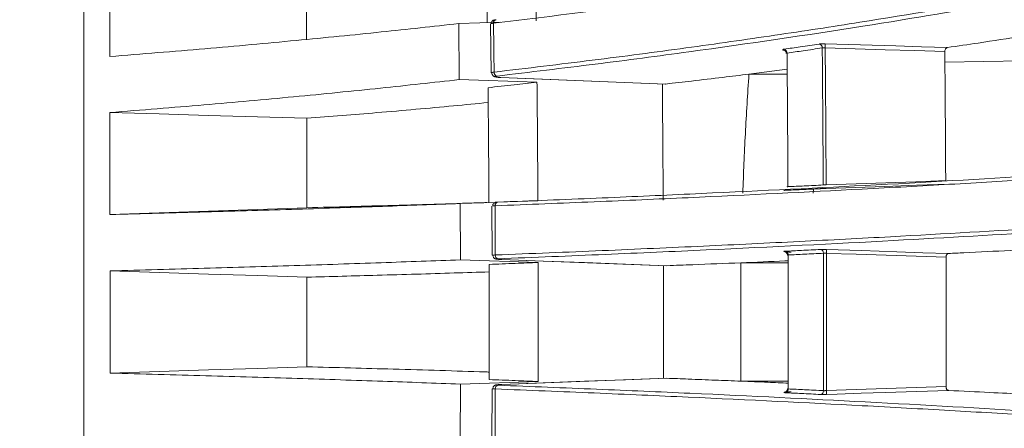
# Model space of a CAD drawing. Header units: millimetres. Extents: x 0 to 1118, y 0 to 864.
# Tile 23 of 256: x 214.6 to 227.72, y 103.33 to 108.77. Entities that reach past the tile are written whole.
import ezdxf

# ---------------------------------------------------------------- set-up
doc = ezdxf.new("R2010")
doc.units = ezdxf.units.MM
doc.styles.add('SLDTEXTSTYLE3', font='TXT', dxfattribs={"width": 0.605})
doc.dimstyles.new('SLDDIMSTYLE1', dxfattribs={"dimtxt": 3.175, "dimasz": 3.302, "dimexe": 0, "dimexo": 0.0625, "dimgap": 0.79375, "dimtad": 0, "dimtih": 1, "dimtoh": 1, "dimdec": 1, "dimlfac": 4, "dimrnd": 1e-09, "dimzin": 4, "dimdsep": 46, "dimtxsty": 'SLDTEXTSTYLE3', "dimsah": 1, "dimcen": 0.09, "dimadec": 0, "dimazin": 1, "dimtfac": 1, "dimtofl": 0, "dimtmove": 0, "dimatfit": 3, "dimfxl": 1, "dimfrac": 2, "dimtolj": 1, "dimtzin": 12, "dimarcsym": 0})

# ---------------------------------------------------------------- blocks, each defined once
blk = doc.blocks.new('_D_2')
at = {"color": 7, "linetype": 'Continuous', "lineweight": 0}
for p, q in [((261.226, 133.123), (154.079, 133.123)), ((155.679, 133.123), (155.679, 107.56)), ((155.679, 77.123), (155.679, 102.687)), ((261.226, 77.123), (154.079, 77.123))]:
    blk.add_line(p, q, dxfattribs=at)
for points in [[(155.679, 133.123), (155.171, 129.821), (156.187, 129.821)], [(155.679, 77.123), (156.187, 80.425), (155.171, 80.425)]]:
    blk.add_solid(points, dxfattribs=at)
at = {"color": 7, "linetype": 'Continuous', "lineweight": 0, "insert": (150.221, 106.78), "char_height": 3.175, "attachment_point": 1, "style": 'SLDTEXTSTYLE3'}
blk.add_mtext('224.0', dxfattribs=at)

msp = doc.modelspace()

# ---------------------------------------------------------------- linework, layer by layer
at = {"color": 7, "linetype": 'Continuous', "lineweight": 15}
for p, q in [((220.449, 108.721), (221.009, 108.741)), ((220.449, 108.721), (220.457, 107.975)), ((220.872, 108.717), (220.88, 108.064)), ((220.882, 108.718), (220.883, 108.717)), ((227.968, 108.227), (226.929, 108.207)), ((220.89, 108.064), (220.89, 108.065)), ((221.009, 108.003), (221.009, 108.003)), ((224.317, 108.047), (224.827, 108.112)), ((221.492, 107.941), (220.457, 107.975)), ((223.21, 107.916), (223.204, 107.917)), ((225.175, 106.462), (225.178, 106.519)), ((220.469, 106.325), (220.94, 106.341)), ((220.469, 106.325), (220.472, 105.575)), ((220.967, 106.342), (221.504, 106.361)), ((220.892, 106.292), (220.895, 105.637)), ((220.903, 106.293), (220.904, 106.293)), ((221.507, 105.54), (220.472, 105.575)), ((221.025, 105.579), (221.025, 105.579)), ((224.21, 105.536), (224.21, 103.96)), ((223.224, 105.497), (223.221, 105.498)), ((220.472, 103.921), (221.507, 103.956)), ((223.221, 103.999), (221.025, 103.917)), ((220.472, 103.921), (220.469, 103.172)), ((220.894, 103.86), (220.892, 103.204)), ((220.905, 103.86), (220.906, 103.86)), ((221.025, 103.917), (221.025, 103.917))]:
    msp.add_line(p, q, dxfattribs=at)
at = {"color": 9, "linetype": 'Continuous', "lineweight": 0}
for p, q in [((224.827, 108.048), (224.317, 108.047)), ((224.841, 105.536), (224.21, 105.536)), ((224.841, 103.96), (224.21, 103.96))]:
    msp.add_line(p, q, dxfattribs=at)
at = {"color": 9, "linetype": 'Continuous', "lineweight": 0, "flags": 128}
for points in [[(225.334, 108.451), (225.803, 108.437), (226.273, 108.423), (226.618, 108.412), (226.963, 108.402)], [(226.928, 108.349), (226.53, 108.361), (226.131, 108.373), (225.732, 108.385), (225.334, 108.397)], [(221.009, 108.003), (221.559, 107.982), (222.109, 107.96), (222.659, 107.938), (223.21, 107.916)], [(225.346, 106.574), (225.745, 106.588), (226.143, 106.602), (226.542, 106.616), (226.94, 106.63)], [(225.349, 105.713), (225.819, 105.698), (226.29, 105.682), (226.634, 105.671), (226.979, 105.66)], [(226.944, 105.61), (226.545, 105.623), (226.146, 105.636), (225.748, 105.649), (225.349, 105.662)], [(221.025, 105.579), (221.575, 105.559), (222.125, 105.538), (222.674, 105.518), (223.224, 105.497)], [(223.224, 103.999), (222.674, 103.979), (222.125, 103.958), (221.575, 103.938), (221.025, 103.917)], [(225.349, 103.835), (225.748, 103.848), (226.146, 103.861), (226.545, 103.874), (226.944, 103.887)], [(226.979, 103.837), (226.556, 103.823), (226.132, 103.809), (225.811, 103.799), (225.491, 103.788), (225.349, 103.784)]]:
    msp.add_lwpolyline(points, dxfattribs=at)
at = {"color": 7, "linetype": 'Continuous', "lineweight": 15, "flags": 128}
for points in [[(221.009, 108.003), (221.565, 107.981), (223.203, 107.916)], [(218.425, 107.46), (217.769, 107.479), (217.112, 107.498), (216.456, 107.518), (215.8, 107.537)], [(226.976, 106.584), (226.552, 106.569), (226.129, 106.554), (225.738, 106.54), (225.346, 106.526)], [(218.427, 106.269), (217.77, 106.247), (217.114, 106.224), (216.458, 106.201), (215.801, 106.179)], [(221.025, 105.579), (221.581, 105.559), (223.221, 105.497)], [(218.427, 105.345), (217.771, 105.366), (217.115, 105.387), (216.458, 105.408), (215.802, 105.429)], [(218.427, 104.152), (217.771, 104.131), (217.115, 104.11), (216.458, 104.089), (215.802, 104.068)]]:
    msp.add_lwpolyline(points, dxfattribs=at)
at = {"color": 9, "linetype": 'Continuous', "lineweight": 0}
for centre, radius, start, end in [((220.954, 108.732), 0.041, 97.2866, 188.1914), ((225.244, 108.399), 0.0505, 357, 76.9431), ((224.854, 108.424), 0.481, 356.771, 3.229), ((224.774, 108.331), 0.0505, 356.8566, 76.485), ((220.971, 108.071), 0.0507, 175.5454, 252.5338), ((220.978, 106.3), 0.0441, 101.052, 186.9816), ((220.984, 105.636), 0.0474, 174.2735, 255.5611), ((224.793, 105.643), 0.0478, 355.785, 79.1178), ((225.262, 105.666), 0.0479, 355.9572, 79.5217), ((224.937, 105.688), 0.413, 356.4597, 3.5403), ((220.984, 103.861), 0.0474, 104.4388, 185.7265), ((224.793, 103.853), 0.0478, 280.8821, 4.2151), ((225.262, 103.83), 0.0479, 280.4783, 4.0428), ((224.937, 103.809), 0.413, 356.4597, 3.5403)]:
    msp.add_arc(centre, radius, start, end, dxfattribs=at)
at = {"color": 7, "linetype": 'Continuous', "lineweight": 15}
for points, knots in [([(215.451, 134.747), (215.451, 134.713), (215.451, 134.643), (215.451, 134.189), (215.451, 133.483), (215.451, 132.5), (215.451, 131.249), (215.451, 129.733), (215.451, 127.976), (215.451, 125.996), (215.451, 123.811), (215.451, 121.442), (215.451, 118.913), (215.451, 116.247), (215.451, 113.471), (215.451, 110.61), (215.451, 107.694), (215.451, 104.748), (215.451, 101.803), (215.451, 98.886), (215.451, 96.028), (215.451, 93.17), (215.451, 91.348), (215.451, 90.403)], [0, 0, 0, 0, 0.046623, 0.093246, 0.139869, 0.186493, 0.234126, 0.281759, 0.329392, 0.377025, 0.424658, 0.472292, 0.519925, 0.567558, 0.615191, 0.662824, 0.710458, 0.758091, 0.805724, 0.853357, 0.90099, 0.948623, 1, 1, 1, 1]), ([(221.483, 108.758), (221.479, 109.02), (221.472, 109.544), (221.463, 110.066), (221.459, 110.327)], [0, 0, 0, 0, 0.499867, 1, 1, 1, 1]), ([(220.83, 108.735), (220.829, 108.845), (220.826, 109.082), (220.821, 109.446), (220.815, 109.825), (220.811, 110.077), (220.809, 110.203)], [0, 0, 0, 0, 0.224927, 0.483498, 0.741732, 1, 1, 1, 1]), ([(229.5, 110.049), (228.866, 109.927), (227.916, 109.743), (226.521, 109.506), (225.122, 109.282), (223.312, 109.017), (221.714, 108.823), (220.913, 108.726)], [0, 0, 0, 0, 0.260563, 0.390802, 0.521156, 0.760032, 1, 1, 1, 1]), ([(215.795, 109.632), (215.796, 109.519), (215.796, 109.294), (215.797, 108.957), (215.798, 108.62), (215.798, 108.395), (215.799, 108.283)], [0, 0, 0, 0, 0.250933, 0.501865, 0.750917, 1, 1, 1, 1]), ([(218.422, 108.51), (218.422, 108.522), (218.422, 108.647), (218.421, 108.885), (218.42, 109.224), (218.419, 109.449), (218.419, 109.561)], [0, 0, 0, 0, 0.034134, 0.356089, 0.678045, 1, 1, 1, 1]), ([(220.921, 108.075), (221.361, 108.127), (222.243, 108.232), (223.484, 108.396), (224.672, 108.565), (226.113, 108.785), (227.763, 109.061), (228.923, 109.286), (229.503, 109.399)], [0, 0, 0, 0, 0.130459, 0.261148, 0.391619, 0.522246, 0.760795, 1, 1, 1, 1]), ([(229.546, 109.347), (229.546, 109.347), (228.981, 109.234), (227.799, 109.01), (225.805, 108.674), (223.938, 108.399), (222.281, 108.18), (221.398, 108.075), (220.956, 108.022)], [0, 0, 0, 0, 0.000001, 0.2385511, 0.4777166, 0.7387929, 0.8692896, 1, 1, 1, 1]), ([(215.799, 108.283), (216.225, 108.317), (217.079, 108.385), (218.279, 108.495), (219.406, 108.606), (220.107, 108.683), (220.449, 108.721)], [0, 0, 0, 0, 0.256569, 0.513113, 0.763123, 1, 1, 1, 1]), ([(220.946, 108.772), (220.943, 108.772), (220.932, 108.771), (220.924, 108.77), (220.91, 108.765), (220.9, 108.758), (220.889, 108.748), (220.882, 108.733), (220.882, 108.723), (220.882, 108.718)], [0, 0, 0, 0, 0.0942388, 0.3647449, 0.4694649, 0.5786209, 0.7144626, 0.8705781, 1, 1, 1, 1]), ([(226.963, 108.402), (227.1, 108.422), (227.443, 108.472), (227.77, 108.523), (227.966, 108.554)], [0, 0, 0, 0, 0.399493, 1, 1, 1, 1]), ([(226.963, 108.402), (226.958, 108.401), (226.949, 108.398), (226.939, 108.386), (226.931, 108.372), (226.928, 108.359), (226.928, 108.351), (226.928, 108.349)], [0, 0, 0, 0, 0.295903, 0.534031, 0.725477, 0.918127, 1, 1, 1, 1]), ([(224.789, 108.365), (224.79, 108.365), (224.79, 108.365), (224.793, 108.364), (224.801, 108.358), (224.809, 108.348), (224.815, 108.335), (224.814, 108.326), (224.814, 108.324)], [0, 0, 0, 0, 0.111415, 0.232476, 0.381839, 0.623042, 0.885624, 1, 1, 1, 1]), ([(224.825, 108.328), (224.823, 108.328), (224.819, 108.327), (224.815, 108.326), (224.816, 108.324), (224.816, 108.324)], [0, 0, 0, 0, 0.221584, 0.756307, 1, 1, 1, 1]), ([(224.825, 108.328), (224.826, 108.189), (224.829, 107.894), (224.832, 107.442), (224.835, 106.988), (224.836, 106.691), (224.837, 106.55)], [0, 0, 0, 0, 0.23489, 0.498614, 0.762358, 1, 1, 1, 1]), ([(226.928, 108.349), (226.929, 108.204), (226.932, 107.899), (226.935, 107.433), (226.938, 107.005), (226.939, 106.737), (226.94, 106.63)], [0, 0, 0, 0, 0.2526462, 0.5332057, 0.8137652, 1, 1, 1, 1]), ([(220.889, 108.065), (220.889, 108.064), (220.888, 108.056), (220.893, 108.043), (220.901, 108.031), (220.911, 108.022), (220.922, 108.016), (220.938, 108.011), (220.959, 108.007), (220.987, 108.004), (221.004, 108.003), (221.009, 108.003)], [0, 0, 0, 0, 0.029145, 0.136214, 0.225489, 0.307067, 0.386448, 0.482601, 0.712567, 0.912148, 1, 1, 1, 1]), ([(223.21, 107.916), (223.325, 107.93), (223.58, 107.959), (223.95, 108.003), (224.201, 108.033), (224.317, 108.047)], [0, 0, 0, 0, 0.306196, 0.681354, 1, 1, 1, 1]), ([(224.317, 108.047), (224.3, 107.783), (224.266, 107.255), (224.245, 106.726), (224.235, 106.462)], [0, 0, 0, 0, 0.499935, 1, 1, 1, 1]), ([(220.457, 107.975), (220.109, 107.937), (219.395, 107.858), (218.26, 107.746), (217.063, 107.637), (216.221, 107.57), (215.8, 107.537)], [0, 0, 0, 0, 0.24083, 0.495227, 0.747272, 1, 1, 1, 1]), ([(220.84, 107.867), (220.957, 107.88), (221.176, 107.905), (221.391, 107.93), (221.492, 107.941)], [0, 0, 0, 0, 0.5308991, 1, 1, 1, 1]), ([(221.504, 106.361), (221.503, 106.625), (221.5, 107.152), (221.495, 107.678), (221.492, 107.941)], [0, 0, 0, 0, 0.499865, 1, 1, 1, 1]), ([(223.174, 106.368), (223.173, 106.634), (223.17, 107.149), (223.165, 107.665), (223.163, 107.915), (223.163, 107.918)], [0, 0, 0, 0, 0.514539, 0.9957, 1, 1, 1, 1]), ([(220.852, 106.337), (220.851, 106.465), (220.85, 106.721), (220.847, 107.103), (220.844, 107.486), (220.841, 107.74), (220.84, 107.867)], [0, 0, 0, 0, 0.250399, 0.500797, 0.750382, 1, 1, 1, 1]), ([(218.425, 107.46), (218.738, 107.485), (219.405, 107.538), (220.21, 107.608), (220.689, 107.655), (220.842, 107.67)], [0, 0, 0, 0, 0.374937, 0.800028, 1, 1, 1, 1]), ([(215.8, 107.537), (215.8, 107.424), (215.8, 107.197), (215.801, 106.857), (215.801, 106.518), (215.801, 106.292), (215.801, 106.179)], [0, 0, 0, 0, 0.250932, 0.501864, 0.750916, 1, 1, 1, 1]), ([(218.427, 106.269), (218.427, 106.297), (218.426, 106.496), (218.426, 106.808), (218.425, 107.177), (218.425, 107.375), (218.425, 107.46)], [0, 0, 0, 0, 0.070065, 0.500159, 0.786532, 1, 1, 1, 1]), ([(220.969, 106.344), (221.411, 106.361), (222.295, 106.396), (223.958, 106.47), (225.961, 106.568), (228.178, 106.694), (229.543, 106.784), (230.189, 106.829), (230.189, 106.829)], [0, 0, 0, 0, 0.119803, 0.239614, 0.48064, 0.740331, 0.999999, 1, 1, 1, 1]), ([(230.146, 106.78), (229.481, 106.735), (228.482, 106.668), (227, 106.581), (225.507, 106.499), (223.927, 106.421), (222.266, 106.348), (221.378, 106.313), (220.934, 106.295)], [0, 0, 0, 0, 0.259698, 0.389501, 0.519433, 0.759048, 0.879423, 1, 1, 1, 1]), ([(224.783, 106.5), (224.784, 106.5), (224.784, 106.5), (224.789, 106.5), (224.795, 106.501), (224.803, 106.501), (224.804, 106.501)], [0, 0, 0, 0, 0.115044, 0.39895, 0.895395, 1, 1, 1, 1]), ([(225.268, 106.523), (225.226, 106.521), (225.142, 106.517), (225.021, 106.511), (224.907, 106.506), (224.835, 106.502), (224.799, 106.501)], [0, 0, 0, 0, 0.271195, 0.542394, 0.771196, 1, 1, 1, 1]), ([(224.837, 106.55), (224.834, 106.549), (224.829, 106.549), (224.828, 106.55), (224.828, 106.55)], [0, 0, 0, 0, 0.531481, 1, 1, 1, 1]), ([(225.268, 106.523), (225.27, 106.523), (225.275, 106.524), (225.285, 106.524), (225.298, 106.525), (225.313, 106.525), (225.329, 106.526), (225.34, 106.526), (225.346, 106.526)], [0, 0, 0, 0, 0.132381, 0.266777, 0.447463, 0.633396, 0.814078, 1, 1, 1, 1]), ([(215.801, 106.179), (216.23, 106.19), (217.088, 106.213), (218.293, 106.249), (219.423, 106.287), (220.127, 106.312), (220.469, 106.325)], [0, 0, 0, 0, 0.256613, 0.5132, 0.763152, 1, 1, 1, 1]), ([(220.824, 106.338), (220.815, 106.338), (220.416, 106.325), (219.624, 106.301), (218.812, 106.28), (218.427, 106.269)], [0, 0, 0, 0, 0.0127352, 0.5313198, 1, 1, 1, 1]), ([(220.955, 106.343), (220.954, 106.343), (220.951, 106.343), (220.95, 106.343), (220.948, 106.343), (220.947, 106.343), (220.944, 106.342), (220.937, 106.341), (220.926, 106.336), (220.913, 106.326), (220.904, 106.311), (220.902, 106.299), (220.902, 106.293)], [0, 0, 0, 0, 0.091682, 0.17373, 0.209619, 0.233866, 0.256555, 0.316301, 0.467399, 0.629409, 0.816139, 1, 1, 1, 1]), ([(220.97, 106.344), (220.968, 106.344), (220.96, 106.343), (220.957, 106.343), (220.955, 106.343)], [0, 0, 0, 0, 0.327104, 1, 1, 1, 1]), ([(220.937, 105.64), (221.416, 105.659), (222.377, 105.698), (223.72, 105.758), (225, 105.82), (226.548, 105.9), (228.31, 106.002), (229.534, 106.085), (230.147, 106.126)], [0, 0, 0, 0, 0.130336, 0.260944, 0.391291, 0.521817, 0.760534, 1, 1, 1, 1]), ([(230.19, 106.076), (230.19, 106.076), (229.596, 106.034), (228.345, 105.952), (226.217, 105.828), (224.208, 105.727), (222.414, 105.647), (221.453, 105.609), (220.972, 105.59)], [0, 0, 0, 0, 0.0000009, 0.2387227, 0.4781471, 0.738993, 0.8693709, 1, 1, 1, 1]), ([(224.797, 105.684), (224.797, 105.684), (224.797, 105.684), (224.8, 105.683), (224.806, 105.681), (224.816, 105.674), (224.825, 105.662), (224.831, 105.649), (224.83, 105.64), (224.83, 105.638)], [0, 0, 0, 0, 0.091368, 0.17769, 0.276733, 0.456899, 0.66544, 0.899125, 1, 1, 1, 1]), ([(224.84, 105.64), (224.839, 105.64), (224.835, 105.639), (224.831, 105.639), (224.831, 105.638), (224.831, 105.638)], [0, 0, 0, 0, 0.222464, 0.758284, 1, 1, 1, 1]), ([(224.84, 105.64), (224.841, 105.501), (224.841, 105.205), (224.842, 104.673), (224.841, 104.218), (224.841, 103.92), (224.84, 103.857)], [0, 0, 0, 0, 0.233993, 0.49804, 0.894243, 1, 1, 1, 1]), ([(226.979, 105.66), (226.974, 105.659), (226.965, 105.657), (226.954, 105.646), (226.947, 105.633), (226.944, 105.62), (226.944, 105.612), (226.944, 105.61)], [0, 0, 0, 0, 0.295515, 0.534661, 0.726743, 0.920046, 1, 1, 1, 1]), ([(226.979, 105.66), (227.046, 105.663), (227.323, 105.677), (227.659, 105.693), (227.918, 105.707), (227.978, 105.71)], [0, 0, 0, 0, 0.198963, 0.815245, 1, 1, 1, 1]), ([(220.472, 105.575), (220.123, 105.563), (219.407, 105.536), (218.269, 105.499), (217.069, 105.463), (216.224, 105.44), (215.802, 105.429)], [0, 0, 0, 0, 0.240922, 0.49543, 0.747366, 1, 1, 1, 1]), ([(220.855, 105.515), (220.971, 105.519), (221.191, 105.528), (221.406, 105.536), (221.507, 105.54)], [0, 0, 0, 0, 0.5310054, 1, 1, 1, 1]), ([(220.855, 103.982), (220.855, 104.11), (220.856, 104.366), (220.856, 104.75), (220.856, 105.133), (220.855, 105.388), (220.855, 105.515)], [0, 0, 0, 0, 0.2508018, 0.5016035, 0.7507856, 1, 1, 1, 1]), ([(220.904, 105.637), (220.904, 105.637), (220.903, 105.631), (220.907, 105.619), (220.914, 105.606), (220.923, 105.597), (220.932, 105.591), (220.94, 105.588), (220.948, 105.586), (220.959, 105.584), (220.979, 105.582), (221.005, 105.58), (221.02, 105.58), (221.025, 105.579)], [0, 0, 0, 0, 0.003968, 0.109502, 0.193527, 0.265214, 0.327923, 0.382897, 0.437936, 0.531065, 0.741324, 0.915555, 1, 1, 1, 1]), ([(221.507, 103.956), (221.508, 104.22), (221.509, 104.748), (221.508, 105.276), (221.507, 105.54)], [0, 0, 0, 0, 0.499867, 1, 1, 1, 1]), ([(223.224, 105.497), (223.339, 105.502), (223.673, 105.515), (223.998, 105.528), (224.21, 105.536)], [0, 0, 0, 0, 0.344863, 1, 1, 1, 1]), ([(224.21, 105.536), (224.408, 105.544), (224.62, 105.553), (224.826, 105.562), (224.841, 105.562)], [0, 0, 0, 0, 0.929754, 1, 1, 1, 1]), ([(226.944, 105.61), (226.944, 105.465), (226.944, 105.158), (226.945, 104.69), (226.944, 104.261), (226.944, 103.993), (226.944, 103.887)], [0, 0, 0, 0, 0.252999, 0.533912, 0.814825, 1, 1, 1, 1]), ([(215.802, 105.429), (215.802, 105.315), (215.802, 105.088), (215.802, 104.747), (215.802, 104.407), (215.802, 104.181), (215.802, 104.068)], [0, 0, 0, 0, 0.250932, 0.501863, 0.750916, 1, 1, 1, 1]), ([(218.427, 105.345), (218.741, 105.353), (219.411, 105.371), (220.219, 105.395), (220.7, 105.41), (220.855, 105.415)], [0, 0, 0, 0, 0.3744122, 0.7990287, 1, 1, 1, 1]), ([(223.178, 103.998), (223.178, 104.248), (223.179, 104.747), (223.178, 105.248), (223.178, 105.498), (223.178, 105.499)], [0, 0, 0, 0, 0.4998872, 0.997746, 1, 1, 1, 1]), ([(218.427, 104.152), (218.427, 104.18), (218.427, 104.378), (218.427, 104.691), (218.427, 105.061), (218.427, 105.26), (218.427, 105.345)], [0, 0, 0, 0, 0.069909, 0.499999, 0.786371, 1, 1, 1, 1]), ([(215.802, 104.068), (216.231, 104.056), (217.089, 104.034), (218.295, 103.997), (219.426, 103.96), (220.129, 103.934), (220.472, 103.921)], [0, 0, 0, 0, 0.256628, 0.513231, 0.763181, 1, 1, 1, 1]), ([(220.855, 104.082), (220.836, 104.082), (220.428, 104.096), (219.625, 104.12), (218.813, 104.141), (218.427, 104.152)], [0, 0, 0, 0, 0.025148, 0.53723, 1, 1, 1, 1]), ([(221.507, 103.956), (221.406, 103.96), (221.191, 103.969), (220.971, 103.977), (220.855, 103.982)], [0, 0, 0, 0, 0.468877, 1, 1, 1, 1]), ([(224.21, 103.96), (224.096, 103.965), (223.865, 103.974), (223.536, 103.987), (223.319, 103.996), (223.224, 103.999)], [0, 0, 0, 0, 0.351931, 0.714775, 1, 1, 1, 1]), ([(224.841, 103.934), (224.751, 103.938), (224.544, 103.947), (224.331, 103.956), (224.21, 103.96)], [0, 0, 0, 0, 0.435543, 1, 1, 1, 1]), ([(221.025, 103.917), (221.024, 103.917), (221.012, 103.917), (220.991, 103.916), (220.963, 103.913), (220.95, 103.911), (220.935, 103.907), (220.924, 103.901), (220.914, 103.891), (220.906, 103.877), (220.905, 103.866), (220.905, 103.86)], [0, 0, 0, 0, 0.019621, 0.197253, 0.378393, 0.589571, 0.656346, 0.725164, 0.809086, 0.906296, 1, 1, 1, 1]), ([(230.147, 103.371), (229.482, 103.416), (228.483, 103.483), (227.002, 103.57), (225.509, 103.652), (223.929, 103.73), (222.269, 103.803), (221.381, 103.839), (220.937, 103.856)], [0, 0, 0, 0, 0.259722, 0.389537, 0.519481, 0.759071, 0.879435, 1, 1, 1, 1]), ([(220.972, 103.907), (221.414, 103.889), (222.298, 103.854), (223.96, 103.781), (225.963, 103.682), (228.179, 103.556), (229.544, 103.466), (230.19, 103.421), (230.19, 103.421)], [0, 0, 0, 0, 0.119791, 0.23959, 0.480593, 0.740308, 0.999999, 1, 1, 1, 1]), ([(224.83, 103.859), (224.83, 103.854), (224.83, 103.844), (224.823, 103.831), (224.814, 103.822), (224.807, 103.816), (224.801, 103.814), (224.798, 103.813), (224.797, 103.812), (224.797, 103.813), (224.797, 103.813)], [0, 0, 0, 0, 0.20132, 0.401867, 0.566138, 0.700974, 0.802144, 0.879863, 0.96166, 1, 1, 1, 1]), ([(224.84, 103.857), (224.837, 103.857), (224.832, 103.858), (224.831, 103.859), (224.831, 103.859)], [0, 0, 0, 0, 0.531344, 1, 1, 1, 1]), ([(226.944, 103.887), (226.944, 103.882), (226.944, 103.873), (226.949, 103.86), (226.955, 103.849), (226.965, 103.841), (226.973, 103.837), (226.978, 103.837), (226.979, 103.837)], [0, 0, 0, 0, 0.163415, 0.326405, 0.499252, 0.705141, 0.955072, 1, 1, 1, 1]), ([(227.978, 103.787), (227.828, 103.795), (227.501, 103.811), (227.162, 103.828), (226.979, 103.837)], [0, 0, 0, 0, 0.45967, 1, 1, 1, 1])]:
    msp.add_open_spline(points, degree=3, knots=knots, dxfattribs=at)
at = {"color": 9, "linetype": 'Continuous', "lineweight": 0}
for points, knots in [([(220.913, 108.726), (220.905, 108.725), (220.889, 108.722), (220.88, 108.719), (220.882, 108.718), (220.882, 108.718)], [0, 0, 0, 0, 0.458429, 0.916739, 1, 1, 1, 1]), ([(220.913, 108.726), (220.914, 108.68), (220.915, 108.572), (220.917, 108.402), (220.919, 108.231), (220.92, 108.122), (220.921, 108.075)], [0, 0, 0, 0, 0.21173, 0.496483, 0.784138, 1, 1, 1, 1]), ([(224.786, 108.38), (224.822, 108.385), (224.894, 108.396), (225.009, 108.412), (225.129, 108.43), (225.213, 108.442), (225.256, 108.449)], [0, 0, 0, 0, 0.228468, 0.456938, 0.728467, 1, 1, 1, 1]), ([(225.295, 108.397), (225.252, 108.391), (225.168, 108.378), (225.047, 108.36), (224.933, 108.344), (224.861, 108.333), (224.825, 108.328)], [0, 0, 0, 0, 0.2715277, 0.5430591, 0.7715284, 1, 1, 1, 1]), ([(225.334, 108.451), (225.33, 108.451), (225.321, 108.452), (225.308, 108.452), (225.294, 108.452), (225.279, 108.451), (225.266, 108.45), (225.259, 108.449), (225.256, 108.449)], [0, 0, 0, 0, 0.132723, 0.267469, 0.447985, 0.633727, 0.814245, 1, 1, 1, 1]), ([(225.334, 108.397), (225.332, 108.397), (225.328, 108.398), (225.321, 108.398), (225.314, 108.398), (225.306, 108.398), (225.3, 108.397), (225.296, 108.397), (225.295, 108.397)], [0, 0, 0, 0, 0.132884, 0.267796, 0.448288, 0.634037, 0.814378, 1, 1, 1, 1]), ([(225.307, 106.572), (225.306, 106.717), (225.305, 107.022), (225.301, 107.57), (225.298, 108.033), (225.295, 108.336), (225.295, 108.397)], [0, 0, 0, 0, 0.237229, 0.502014, 0.899328, 1, 1, 1, 1]), ([(225.334, 108.397), (225.334, 108.337), (225.337, 108.035), (225.34, 107.571), (225.344, 107.024), (225.345, 106.718), (225.346, 106.574)], [0, 0, 0, 0, 0.099791, 0.497693, 0.76287, 1, 1, 1, 1]), ([(224.79, 108.364), (224.786, 108.365), (224.775, 108.367), (224.767, 108.371), (224.766, 108.375), (224.775, 108.378), (224.784, 108.38), (224.786, 108.38)], [0, 0, 0, 0, 0.112941, 0.373086, 0.632965, 0.89242, 1, 1, 1, 1]), ([(220.89, 108.065), (220.89, 108.066), (220.889, 108.068), (220.9, 108.072), (220.915, 108.074), (220.921, 108.075)], [0, 0, 0, 0, 0.209382, 0.667874, 1, 1, 1, 1]), ([(220.956, 108.022), (220.952, 108.022), (220.943, 108.02), (220.936, 108.018), (220.937, 108.014), (220.945, 108.011), (220.962, 108.007), (220.984, 108.005), (221.001, 108.004), (221.009, 108.003)], [0, 0, 0, 0, 0.107535, 0.256007, 0.40474, 0.553629, 0.702502, 0.851246, 1, 1, 1, 1]), ([(224.837, 106.55), (224.909, 106.553), (225.024, 106.558), (225.181, 106.566), (225.265, 106.57), (225.307, 106.572)], [0, 0, 0, 0, 0.457609, 0.728803, 1, 1, 1, 1]), ([(225.346, 106.574), (225.343, 106.574), (225.338, 106.574), (225.33, 106.573), (225.322, 106.573), (225.316, 106.572), (225.311, 106.572), (225.308, 106.572), (225.307, 106.572)], [0, 0, 0, 0, 0.180753, 0.366764, 0.547391, 0.733295, 0.865634, 1, 1, 1, 1]), ([(220.934, 106.295), (220.926, 106.295), (220.91, 106.294), (220.9, 106.293), (220.903, 106.293), (220.903, 106.293)], [0, 0, 0, 0, 0.458815, 0.917505, 1, 1, 1, 1]), ([(220.934, 106.295), (220.934, 106.249), (220.935, 106.14), (220.936, 105.968), (220.936, 105.797), (220.936, 105.687), (220.937, 105.64)], [0, 0, 0, 0, 0.213159, 0.498939, 0.785567, 1, 1, 1, 1]), ([(220.906, 105.637), (220.906, 105.637), (220.904, 105.638), (220.916, 105.639), (220.93, 105.64), (220.937, 105.64)], [0, 0, 0, 0, 0.207262, 0.666266, 1, 1, 1, 1]), ([(224.879, 105.678), (224.868, 105.678), (224.845, 105.679), (224.816, 105.681), (224.794, 105.684), (224.782, 105.686), (224.782, 105.688), (224.79, 105.69), (224.799, 105.69), (224.802, 105.69)], [0, 0, 0, 0, 0.155853, 0.311703, 0.467673, 0.623687, 0.779599, 0.93531, 1, 1, 1, 1]), ([(224.802, 105.69), (224.838, 105.692), (224.91, 105.696), (225.024, 105.701), (225.145, 105.707), (225.229, 105.711), (225.271, 105.713)], [0, 0, 0, 0, 0.228591, 0.457184, 0.72859, 1, 1, 1, 1]), ([(225.31, 105.663), (225.268, 105.661), (225.184, 105.657), (225.027, 105.649), (224.912, 105.643), (224.84, 105.64)], [0, 0, 0, 0, 0.271405, 0.542813, 1, 1, 1, 1]), ([(225.349, 105.713), (225.345, 105.713), (225.337, 105.714), (225.324, 105.714), (225.309, 105.714), (225.295, 105.714), (225.282, 105.714), (225.275, 105.714), (225.271, 105.713)], [0, 0, 0, 0, 0.132707, 0.26744, 0.447962, 0.633715, 0.814239, 1, 1, 1, 1]), ([(225.349, 105.662), (225.347, 105.662), (225.343, 105.663), (225.336, 105.663), (225.329, 105.663), (225.322, 105.663), (225.315, 105.663), (225.312, 105.663), (225.31, 105.663)], [0, 0, 0, 0, 0.132822, 0.267675, 0.4481668, 0.6339184, 0.8143215, 1, 1, 1, 1]), ([(225.31, 103.834), (225.31, 103.979), (225.311, 104.285), (225.311, 104.835), (225.311, 105.299), (225.31, 105.602), (225.31, 105.663)], [0, 0, 0, 0, 0.237757, 0.502875, 0.900686, 1, 1, 1, 1]), ([(225.349, 105.662), (225.349, 105.602), (225.35, 105.299), (225.35, 104.835), (225.35, 104.285), (225.349, 103.979), (225.349, 103.835)], [0, 0, 0, 0, 0.0987192, 0.4971211, 0.7626322, 1, 1, 1, 1]), ([(220.972, 105.59), (220.968, 105.59), (220.959, 105.589), (220.952, 105.588), (220.952, 105.586), (220.961, 105.584), (220.978, 105.582), (221, 105.581), (221.017, 105.58), (221.025, 105.579)], [0, 0, 0, 0, 0.107961, 0.256471, 0.405182, 0.553988, 0.70274, 0.851366, 1, 1, 1, 1]), ([(220.937, 103.856), (220.928, 103.857), (220.912, 103.858), (220.903, 103.859), (220.905, 103.86), (220.905, 103.86)], [0, 0, 0, 0, 0.458363, 0.916598, 1, 1, 1, 1]), ([(220.937, 103.856), (220.936, 103.81), (220.936, 103.7), (220.936, 103.528), (220.935, 103.357), (220.934, 103.248), (220.934, 103.202)], [0, 0, 0, 0, 0.21458, 0.501373, 0.786988, 1, 1, 1, 1]), ([(221.025, 103.917), (221.019, 103.917), (221.004, 103.916), (220.983, 103.915), (220.965, 103.913), (220.954, 103.911), (220.951, 103.909), (220.957, 103.908), (220.967, 103.907), (220.972, 103.907)], [0, 0, 0, 0, 0.109129, 0.257945, 0.406694, 0.555254, 0.703584, 0.851788, 1, 1, 1, 1]), ([(224.802, 103.806), (224.796, 103.807), (224.785, 103.808), (224.781, 103.81), (224.788, 103.812), (224.806, 103.814), (224.832, 103.816), (224.858, 103.818), (224.874, 103.819), (224.879, 103.819)], [0, 0, 0, 0, 0.155478, 0.310952, 0.466559, 0.622379, 0.778354, 0.934356, 1, 1, 1, 1]), ([(225.271, 103.783), (225.229, 103.785), (225.145, 103.79), (225.024, 103.796), (224.91, 103.801), (224.838, 103.805), (224.802, 103.806)], [0, 0, 0, 0, 0.271315, 0.542634, 0.771316, 1, 1, 1, 1]), ([(224.84, 103.857), (224.913, 103.853), (225.027, 103.848), (225.184, 103.84), (225.268, 103.836), (225.31, 103.834)], [0, 0, 0, 0, 0.4573692, 0.7286827, 1, 1, 1, 1]), ([(225.349, 103.835), (225.346, 103.834), (225.341, 103.834), (225.333, 103.834), (225.325, 103.833), (225.319, 103.833), (225.314, 103.834), (225.311, 103.834), (225.31, 103.834)], [0, 0, 0, 0, 0.180822, 0.366897, 0.54753, 0.733445, 0.865708, 1, 1, 1, 1]), ([(225.271, 103.783), (225.274, 103.783), (225.279, 103.783), (225.288, 103.783), (225.301, 103.783), (225.316, 103.783), (225.332, 103.783), (225.344, 103.783), (225.349, 103.784)], [0, 0, 0, 0, 0.132346, 0.266706, 0.447409, 0.633362, 0.814061, 1, 1, 1, 1])]:
    msp.add_open_spline(points, degree=3, knots=knots, dxfattribs=at)

# ---------------------------------------------------------------- dimensions: what is measured, and where the dimension line sits
at = {"color": 7, "linetype": 'Continuous', "lineweight": 0}
dim = msp.add_linear_dim(base=(155.679, 133.123), p1=(262.826, 77.123), p2=(262.826, 133.123), angle=90, dimstyle='SLDDIMSTYLE1', dxfattribs=at)
dim.commit()
dim.dimension.update_dxf_attribs({"geometry": '_D_2', "text_midpoint": (155.679, 105.123), "dimtype": 160})

doc.saveas('drawing.dxf')
